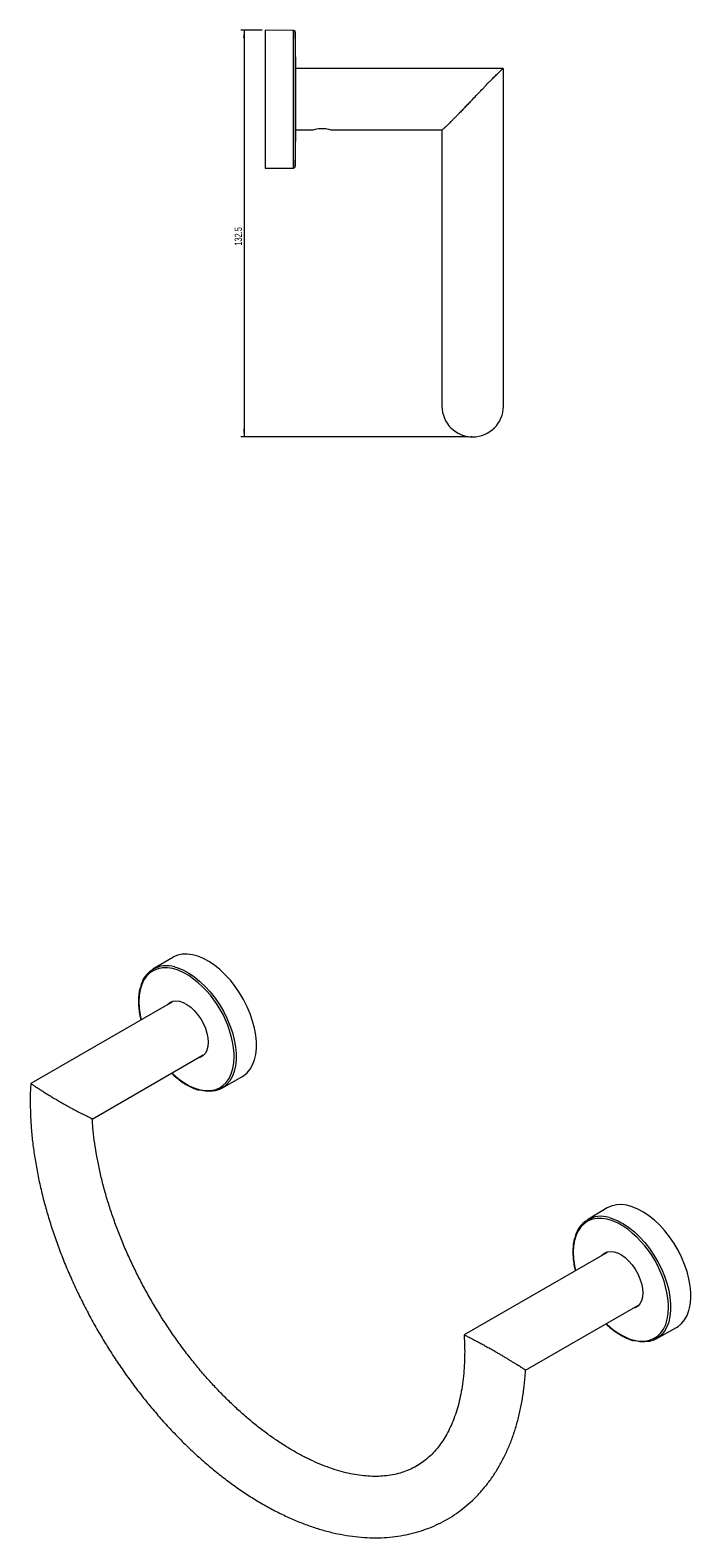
# Model space of a CAD drawing. Header units: millimetres. Extents: x -472 to 280, y 28 to 519.
# Tile 3 of 3: x 64 to 280, y 28 to 519. Entities that reach past the tile are written whole.
import ezdxf

# ---------------------------------------------------------------- set-up
doc = ezdxf.new("R2010")
doc.units = ezdxf.units.MM
doc.header["$PDSIZE"] = -1
doc.styles.add('SLDTEXTSTYLE0', font='TXT', dxfattribs={"width": 0.605})
doc.dimstyles.new('SLDDIMSTYLE2', dxfattribs={"dimtxt": 2.311487, "dimasz": 2.5, "dimexe": 0, "dimexo": 0.0625, "dimgap": 0.577872, "dimtad": 1, "dimtoh": 1, "dimdec": 1, "dimrnd": 1e-09, "dimzin": 12, "dimdsep": 46, "dimtxsty": 'SLDTEXTSTYLE0', "dimsah": 1, "dimcen": 0.09, "dimadec": 0, "dimazin": 0, "dimtfac": 1, "dimtofl": 0, "dimtmove": 0, "dimatfit": 3, "dimfxl": 1, "dimfrac": 2, "dimtolj": 1, "dimtzin": 12, "dimarcsym": 0})

# ---------------------------------------------------------------- blocks, each defined once
blk = doc.blocks.new('*D3')
at = {"color": 7, "linetype": 'Continuous', "lineweight": 0}
for p, q in [((140, 518.98), (133.07, 518.98)), ((134.07, 518.98), (134.07, 386.48)), ((207.14, 386.48), (133.07, 386.48))]:
    blk.add_line(p, q, dxfattribs=at)
for points in [[(134.07, 518.98), (133.76, 516.48), (134.38, 516.48)], [(134.07, 386.48), (134.38, 388.98), (133.76, 388.98)]]:
    blk.add_solid(points, dxfattribs=at)
at = {"color": 7, "linetype": 'Continuous', "lineweight": 0, "insert": (131, 448.77), "char_height": 2.381, "attachment_point": 1, "rotation": 90, "style": 'SLDTEXTSTYLE0'}
blk.add_mtext('132.5', dxfattribs=at)

msp = doc.modelspace()

# ---------------------------------------------------------------- linework, layer by layer
at = {"color": 7, "linetype": 'Continuous', "lineweight": 15}
for p, q in [((150.215, 518.902), (140.998, 518.983)), ((140.998, 518.983), (140.998, 496.483)), ((150.935, 486.235), (150.935, 506.73)), ((218.469, 506.483), (150.935, 506.483)), ((218.498, 396.483), (218.498, 506.461)), ((140.998, 496.483), (140.998, 473.983)), ((150.935, 486.483), (156.468, 486.483)), ((162.528, 486.483), (198.527, 486.483)), ((198.498, 486.512), (198.498, 396.483)), ((140.998, 473.983), (150.215, 474.063)), ((110.882, 216.92), (104.405, 213.088)), ((110.803, 202.442), (64.644, 175.795)), ((84.649, 164.25), (120.803, 185.121)), ((126.822, 174.256), (133.38, 177.949)), ((252.303, 135.279), (245.826, 131.447)), ((252.225, 120.801), (205.723, 93.956)), ((225.717, 82.405), (262.224, 103.48)), ((268.244, 92.615), (274.801, 96.308))]:
    msp.add_line(p, q, dxfattribs=at)
at = {"color": 8, "linetype": 'Continuous', "lineweight": 15}
for p, q in [((150.215, 496.483), (150.215, 518.902)), ((150.711, 518.415), (150.711, 474.55)), ((150.935, 486.233), (150.935, 506.733)), ((150.215, 474.063), (150.215, 496.483)), ((130.841, 184.557), (130.817, 185.567)), ((272.263, 102.916), (272.239, 103.927))]:
    msp.add_line(p, q, dxfattribs=at)
at = {"color": 7, "linetype": 'Continuous', "lineweight": 15, "flags": 128}
for points in [[(133.38, 177.949), (133.922, 178.285), (135.072, 179.245), (136.054, 180.443), (136.855, 181.863), (137.466, 183.486), (137.877, 185.292), (138.084, 187.256), (138.084, 189.354), (137.877, 191.557), (137.466, 193.838), (136.855, 196.166), (136.054, 198.511), (135.072, 200.843), (133.922, 203.131), (132.619, 205.345), (131.181, 207.456), (129.625, 209.437), (127.973, 211.263), (126.245, 212.908), (124.465, 214.353), (122.655, 215.577), (120.839, 216.565), (119.041, 217.305), (117.284, 217.786), (115.591, 218.002), (113.985, 217.95), (112.485, 217.632), (111.112, 217.051), (110.882, 216.92)], [(109.049, 201.429), (109.169, 201.571), (109.941, 202.23), (110.864, 202.635), (111.911, 202.775), (113.051, 202.646), (114.253, 202.251), (115.481, 201.603), (116.701, 200.718), (117.876, 199.624), (118.974, 198.351), (119.962, 196.937), (120.813, 195.421), (121.501, 193.847), (122.008, 192.261), (122.317, 190.709), (122.422, 189.234)], [(110.322, 202.219), (109.871, 201.915), (109.825, 201.877)], [(122.422, 189.234), (122.317, 187.88), (122.008, 186.685), (121.501, 185.683), (120.813, 184.905), (119.962, 184.371), (119.048, 184.108)], [(119.824, 184.556), (119.881, 184.578), (120.368, 184.815)], [(130.886, 179.747), (130.285, 178.156), (129.487, 176.741), (128.508, 175.548), (127.362, 174.591), (126.064, 173.884), (124.631, 173.435), (123.081, 173.25), (121.434, 173.332), (119.713, 173.68), (119.545, 173.727)], [(274.801, 96.308), (275.343, 96.644), (276.493, 97.604), (277.475, 98.802), (278.277, 100.222), (278.887, 101.845), (279.299, 103.651), (279.506, 105.615), (279.506, 107.713), (279.299, 109.916), (278.887, 112.197), (278.277, 114.525), (277.475, 116.87), (276.493, 119.202), (275.343, 121.49), (274.041, 123.704), (272.602, 125.815), (271.046, 127.796), (269.394, 129.622), (267.666, 131.267), (265.886, 132.712), (264.076, 133.936), (262.26, 134.924), (260.462, 135.664), (258.705, 136.145), (257.013, 136.361), (255.406, 136.31), (253.906, 135.991), (252.534, 135.41), (252.303, 135.279)], [(250.47, 119.788), (250.59, 119.931), (251.362, 120.589), (252.285, 120.994), (253.332, 121.134), (254.473, 121.005), (255.674, 120.611), (256.903, 119.962), (258.122, 119.078), (259.298, 117.983), (260.395, 116.71), (261.384, 115.296), (262.234, 113.78), (262.923, 112.206), (263.429, 110.62), (263.739, 109.068), (263.843, 107.593)], [(251.743, 120.578), (251.293, 120.274), (251.247, 120.236)], [(263.843, 107.593), (263.739, 106.239), (263.429, 105.044), (262.923, 104.043), (262.234, 103.264), (261.384, 102.73), (260.469, 102.467)], [(261.246, 102.915), (261.302, 102.937), (261.79, 103.174)], [(272.307, 98.106), (271.707, 96.515), (270.908, 95.1), (269.93, 93.907), (268.784, 92.95), (267.486, 92.243), (266.052, 91.794), (264.502, 91.609), (262.856, 91.692), (261.134, 92.04), (260.967, 92.087)]]:
    msp.add_lwpolyline(points, dxfattribs=at)
at = {"color": 8, "linetype": 'Continuous', "lineweight": 15, "flags": 128}
for points in [[(116.076, 210.969), (114.431, 211.909), (112.639, 212.701), (110.884, 213.234), (109.19, 213.5), (107.578, 213.496), (106.071, 213.221), (104.69, 212.68), (103.452, 211.88), (102.375, 210.831), (101.473, 209.548), (100.759, 208.048), (100.242, 206.351), (99.929, 204.481), (99.824, 202.463), (99.929, 200.323), (100.242, 198.091), (100.572, 196.535)], [(111.459, 213.795), (112.535, 213.471), (114.326, 212.734), (116.135, 211.75), (117.939, 210.53), (119.713, 209.09), (121.434, 207.451), (123.081, 205.632), (124.631, 203.658), (126.064, 201.554), (127.362, 199.348), (128.508, 197.068), (129.487, 194.745), (130.285, 192.408), (130.894, 190.088), (131.304, 187.816), (131.51, 185.62), (131.51, 183.53), (131.304, 181.573), (130.894, 179.773), (130.886, 179.747)], [(110.571, 179.214), (110.884, 178.921), (112.639, 177.428), (114.431, 176.152), (116.234, 175.111), (118.026, 174.318), (119.78, 173.785), (121.475, 173.519), (123.087, 173.524), (124.594, 173.798), (125.975, 174.339), (127.213, 175.14), (128.29, 176.188), (129.192, 177.471), (129.906, 178.971), (130.423, 180.668), (130.736, 182.538), (130.841, 184.557)], [(257.497, 129.328), (255.852, 130.268), (254.061, 131.06), (252.306, 131.593), (250.611, 131.859), (248.999, 131.855), (247.493, 131.58), (246.111, 131.039), (244.873, 130.239), (243.796, 129.19), (242.895, 127.907), (242.18, 126.407), (241.663, 124.711), (241.35, 122.84), (241.245, 120.822), (241.35, 118.682), (241.663, 116.45), (241.993, 114.895)], [(252.881, 132.154), (253.956, 131.83), (255.748, 131.094), (257.557, 130.109), (259.36, 128.889), (261.134, 127.45), (262.856, 125.81), (264.502, 123.991), (266.052, 122.017), (267.486, 119.913), (268.784, 117.707), (269.93, 115.428), (270.908, 113.104), (271.707, 110.767), (272.315, 108.448), (272.725, 106.175), (272.931, 103.979), (272.931, 101.889), (272.725, 99.932), (272.315, 98.133), (272.307, 98.106)], [(251.992, 97.574), (252.306, 97.28), (254.061, 95.787), (255.852, 94.511), (257.656, 93.47), (259.447, 92.677), (261.202, 92.145), (262.896, 91.879), (264.508, 91.883), (266.015, 92.157), (267.397, 92.698), (268.634, 93.499), (269.711, 94.548), (270.613, 95.831), (271.327, 97.331), (271.845, 99.027), (272.158, 100.897), (272.263, 102.916)]]:
    msp.add_lwpolyline(points, dxfattribs=at)
at = {"color": 7, "linetype": 'Continuous', "lineweight": 15}
for centre, radius, start, end in [((150.211, 518.402), 0.5, 1.50054, 89.5), ((-686.565, 496.483), 837.563, 0.701208, 1.500536), ((-686.565, 496.483), 837.563, 358.499464, 359.298792), ((150.211, 474.563), 0.5, 270.5, 358.49946), ((208.498, 396.483), 10, 180, 0), ((108.847, 205.536), 8.662, 72.44692, 168.91237), ((97.008, 182.925), 33.912, 4.46876, 55.78668), ((250.268, 123.896), 8.662, 72.44692, 168.91237), ((238.429, 101.284), 33.912, 4.46876, 55.78668)]:
    msp.add_arc(centre, radius, start, end, dxfattribs=at)
for points, knots in [([(208.498, 496.483), (208.503, 496.488), (209.011, 497.021), (210.031, 498.09), (211.329, 499.447), (212.404, 500.564), (213.263, 501.452), (214.107, 502.318), (214.849, 503.072), (215.487, 503.714), (216.031, 504.255), (216.547, 504.762), (217.068, 505.265), (217.571, 505.738), (218.004, 506.128), (218.303, 506.376), (218.463, 506.492), (218.468, 506.471), (218.469, 506.466)], [0, 0, 0, 0, 0.0011048, 0.1163737, 0.2332392, 0.3017049, 0.3705605, 0.4407662, 0.5115066, 0.5626109, 0.6139917, 0.6663599, 0.7191335, 0.7859986, 0.8541278, 0.9166053, 0.9806159, 1, 1, 1, 1]), ([(208.498, 496.483), (208.493, 496.478), (208.135, 496.101), (207.419, 495.351), (206.351, 494.233), (205.283, 493.118), (204.32, 492.119), (203.471, 491.243), (202.729, 490.484), (202.007, 489.751), (201.212, 488.954), (200.533, 488.284), (199.975, 487.746), (199.521, 487.317), (199.068, 486.902), (198.712, 486.602), (198.525, 486.465), (198.527, 486.494), (198.527, 486.499)], [0, 0, 0, 0, 0.0011048, 0.0821487, 0.1637327, 0.2470955, 0.3311185, 0.3925905, 0.4543887, 0.5173289, 0.5807281, 0.6720819, 0.7187437, 0.7657456, 0.83799, 0.9121366, 0.9844845, 1, 1, 1, 1]), ([(156.468, 486.483), (156.515, 486.498), (156.61, 486.528), (157.3, 486.729), (158.137, 486.89), (158.899, 486.967), (159.496, 486.988), (160.094, 486.967), (160.856, 486.891), (161.712, 486.724), (162.329, 486.546), (162.607, 486.459), (162.528, 486.483), (162.528, 486.483)], [0, 0, 0, 0, 0.1264285, 0.2520174, 0.3761225, 0.4386109, 0.4998239, 0.5610379, 0.6237399, 0.7481173, 0.8736039, 0.9999627, 1, 1, 1, 1]), ([(100.218, 207.015), (100.1, 206.524), (99.846, 205.461), (99.682, 203.657), (99.676, 201.663), (99.874, 199.571), (100.148, 197.838), (100.42, 196.799), (100.499, 196.493)], [0, 0, 0, 0, 0.16236958, 0.35184254, 0.54157132, 0.73134114, 0.92104502, 1, 1, 1, 1]), ([(110.482, 179.163), (110.489, 179.155), (111.029, 178.6), (112.16, 177.648), (113.858, 176.344), (115.589, 175.256), (117.319, 174.4), (118.57, 173.887), (119.224, 173.734), (119.32, 173.712)], [0, 0, 0, 0, 0.00260306, 0.19523571, 0.38800538, 0.58092516, 0.77398449, 0.96712224, 1, 1, 1, 1]), ([(64.666, 175.787), (64.622, 175.129), (64.477, 173.002), (64.447, 169.299), (64.564, 164.693), (64.891, 160.002), (65.408, 155.245), (66.118, 150.433), (67.016, 145.575), (68.099, 140.685), (69.364, 135.772), (70.807, 130.847), (72.423, 125.921), (74.209, 121.006), (76.159, 116.112), (78.268, 111.25), (80.532, 106.43), (82.945, 101.664), (85.502, 96.961), (88.197, 92.333), (91.023, 87.79), (93.974, 83.342), (97.045, 78.999), (100.227, 74.771), (103.515, 70.669), (106.902, 66.701), (110.38, 62.876), (113.943, 59.204), (117.583, 55.693), (121.293, 52.353), (125.066, 49.191), (128.893, 46.216), (132.768, 43.435), (136.684, 40.857), (140.63, 38.49), (144.601, 36.34), (148.586, 34.415), (152.575, 32.723), (156.559, 31.27), (160.527, 30.063), (164.466, 29.107), (168.364, 28.405), (172.208, 27.961), (175.986, 27.775), (179.685, 27.846), (183.292, 28.173), (186.797, 28.752), (190.191, 29.577), (193.465, 30.643), (196.614, 31.944), (199.63, 33.474), (202.508, 35.228), (205.243, 37.201), (207.83, 39.387), (210.265, 41.782), (212.542, 44.382), (214.659, 47.183), (216.609, 50.182), (218.388, 53.373), (219.991, 56.753), (221.41, 60.313), (222.643, 64.045), (223.683, 67.94), (224.531, 71.985), (225.168, 76.176), (225.559, 79.657), (225.665, 81.775), (225.697, 82.415)], [0, 0, 0, 0, 0.00714767, 0.02311373, 0.03908739, 0.05505746, 0.07101819, 0.0869658, 0.10289814, 0.11881426, 0.13471415, 0.15059846, 0.16646834, 0.18232526, 0.19817095, 0.2140073, 0.22983629, 0.24565998, 0.26148049, 0.27729995, 0.29312042, 0.30894346, 0.32477122, 0.3406059, 0.35644964, 0.37230459, 0.3881728, 0.40405627, 0.41995681, 0.43587599, 0.45181503, 0.46777465, 0.48375483, 0.49975455, 0.51577146, 0.53180147, 0.54783785, 0.56386839, 0.57987994, 0.59585604, 0.61177724, 0.62762189, 0.64336775, 0.65899408, 0.67448408, 0.68982721, 0.70502096, 0.72007168, 0.7349944, 0.74981183, 0.76455275, 0.77925008, 0.79393523, 0.80863546, 0.82338484, 0.83821421, 0.85314935, 0.86820955, 0.88340648, 0.89874373, 0.91421706, 0.9298154, 0.94552259, 0.96131943, 0.97718577, 0.99310225, 1, 1, 1, 1]), ([(64.647, 175.789), (64.646, 175.79), (64.638, 175.796), (64.685, 175.766), (64.797, 175.695), (65.004, 175.56), (65.335, 175.345), (65.818, 175.032), (66.427, 174.638), (67.164, 174.165), (68.059, 173.595), (69.081, 172.952), (70.182, 172.269), (71.376, 171.539), (72.658, 170.77), (73.888, 170.046), (74.997, 169.406), (75.986, 168.842), (76.947, 168.304), (77.918, 167.768), (78.882, 167.244), (79.832, 166.735), (80.721, 166.265), (81.273, 165.978), (81.538, 165.84), (81.542, 165.839)], [0, 0, 0, 0, 0.0096434, 0.0447684, 0.0805683, 0.1166454, 0.1623557, 0.2089302, 0.251641, 0.2954, 0.3422657, 0.3907997, 0.4375725, 0.4857023, 0.5416572, 0.5990205, 0.6439043, 0.689195, 0.7355675, 0.7822378, 0.8356967, 0.8894889, 0.9442359, 0.9992799, 1, 1, 1, 1]), ([(84.646, 164.257), (84.647, 164.256), (84.653, 164.254), (84.584, 164.29), (84.421, 164.373), (84.13, 164.52), (83.743, 164.715), (83.207, 164.985), (82.493, 165.348), (81.877, 165.665), (81.545, 165.837), (81.542, 165.839)], [0, 0, 0, 0, 0.03748946, 0.12827378, 0.25415677, 0.38101462, 0.51050539, 0.64074447, 0.81866134, 0.99813143, 1, 1, 1, 1]), ([(205.692, 93.932), (205.746, 93.08), (205.884, 90.919), (205.913, 87.579), (205.805, 83.914), (205.527, 80.397), (205.092, 77.031), (204.502, 73.827), (203.765, 70.793), (202.885, 67.936), (201.868, 65.259), (200.719, 62.765), (199.441, 60.456), (198.037, 58.33), (196.503, 56.386), (194.835, 54.623), (193.025, 53.04), (191.062, 51.643), (188.943, 50.444), (186.675, 49.457), (184.277, 48.695), (181.773, 48.164), (179.176, 47.86), (176.494, 47.777), (173.732, 47.911), (170.89, 48.259), (167.971, 48.821), (164.979, 49.596), (161.919, 50.585), (158.799, 51.787), (155.626, 53.204), (152.411, 54.833), (149.162, 56.672), (145.89, 58.719), (142.607, 60.969), (139.322, 63.417), (136.048, 66.058), (132.794, 68.886), (129.571, 71.892), (126.391, 75.069), (123.264, 78.409), (120.2, 81.901), (117.209, 85.535), (114.302, 89.301), (111.486, 93.188), (108.772, 97.184), (106.168, 101.277), (103.682, 105.455), (101.321, 109.705), (99.094, 114.014), (97.006, 118.369), (95.063, 122.756), (93.272, 127.161), (91.637, 131.572), (90.163, 135.973), (88.853, 140.351), (87.71, 144.693), (86.737, 148.985), (85.934, 153.213), (85.309, 157.359), (84.878, 161.052), (84.731, 163.312), (84.67, 164.259)], [0, 0, 0, 0, 0.0106932, 0.0270933, 0.0434697, 0.0598282, 0.0761777, 0.0925277, 0.1088933, 0.1252972, 0.1417699, 0.1583515, 0.1750929, 0.192057, 0.2093172, 0.2269508, 0.2450218, 0.2635477, 0.2824501, 0.3015155, 0.3203743, 0.3388253, 0.3568063, 0.3743543, 0.3915477, 0.4084706, 0.4251967, 0.4417863, 0.4582863, 0.4747321, 0.4911499, 0.5075589, 0.5239691, 0.5403903, 0.5568294, 0.5732905, 0.5897758, 0.6062861, 0.622821, 0.6393792, 0.6559593, 0.672559, 0.689176, 0.7058079, 0.722452, 0.7391057, 0.7557663, 0.772431, 0.789097, 0.8057612, 0.8224202, 0.8390714, 0.855712, 0.8723392, 0.8889504, 0.9055428, 0.9221139, 0.9386615, 0.9551833, 0.9716779, 0.988144, 1, 1, 1, 1]), ([(241.639, 125.374), (241.522, 124.884), (241.267, 123.82), (241.103, 122.016), (241.098, 120.022), (241.295, 117.93), (241.57, 116.197), (241.841, 115.158), (241.921, 114.853)], [0, 0, 0, 0, 0.1623696, 0.3518425, 0.5415713, 0.7313411, 0.921045, 1, 1, 1, 1]), ([(205.737, 93.934), (205.728, 93.939), (205.706, 93.951), (205.793, 93.909), (205.955, 93.831), (206.252, 93.685), (206.713, 93.455), (207.328, 93.144), (208.115, 92.741), (209.1, 92.228), (210.241, 91.624), (211.461, 90.966), (212.538, 90.375), (213.459, 89.863), (214.471, 89.294), (215.57, 88.666), (216.729, 87.993), (217.715, 87.413), (218.667, 86.846), (219.606, 86.28), (220.518, 85.724), (221.398, 85.181), (222.216, 84.67), (222.719, 84.352), (222.96, 84.2), (222.963, 84.198)], [0, 0, 0, 0, 0.0236542, 0.0583176, 0.0932505, 0.137677, 0.1829781, 0.2269505, 0.2721503, 0.322777, 0.3754307, 0.4259587, 0.4779273, 0.5092981, 0.5408907, 0.6054373, 0.6508267, 0.6965864, 0.7433761, 0.7904684, 0.8418542, 0.8935659, 0.946245, 0.9992371, 1, 1, 1, 1]), ([(251.903, 97.522), (251.91, 97.514), (252.45, 96.959), (253.582, 96.007), (255.28, 94.703), (257.011, 93.615), (258.74, 92.76), (259.991, 92.246), (260.646, 92.093), (260.741, 92.071)], [0, 0, 0, 0, 0.0026031, 0.1952357, 0.3880054, 0.5809252, 0.7739845, 0.9671222, 1, 1, 1, 1]), ([(225.711, 82.415), (225.713, 82.413), (225.721, 82.409), (225.643, 82.462), (225.488, 82.566), (225.23, 82.737), (224.856, 82.982), (224.341, 83.316), (223.718, 83.718), (223.229, 84.029), (222.967, 84.196), (222.963, 84.198)], [0, 0, 0, 0, 0.0530927, 0.16576, 0.2807058, 0.3963216, 0.5439196, 0.6926583, 0.844778, 0.9979858, 1, 1, 1, 1])]:
    msp.add_open_spline(points, degree=3, knots=knots, dxfattribs=at)
at = {"color": 7, "linetype": 'Continuous', "lineweight": 0}
msp.add_point((208.138, 386.483), dxfattribs=at)

# ---------------------------------------------------------------- dimensions: what is measured, and where the dimension line sits
dim = msp.add_linear_dim(base=(134.072, 386.483), p1=(140.998, 518.983), p2=(208.138, 386.483), angle=90, dimstyle='SLDDIMSTYLE2', dxfattribs=at)
dim.commit()
dim.dimension.update_dxf_attribs({"geometry": '*D3', "text_midpoint": (134.072, 452.733), "dimtype": 160})

doc.saveas('drawing.dxf')
